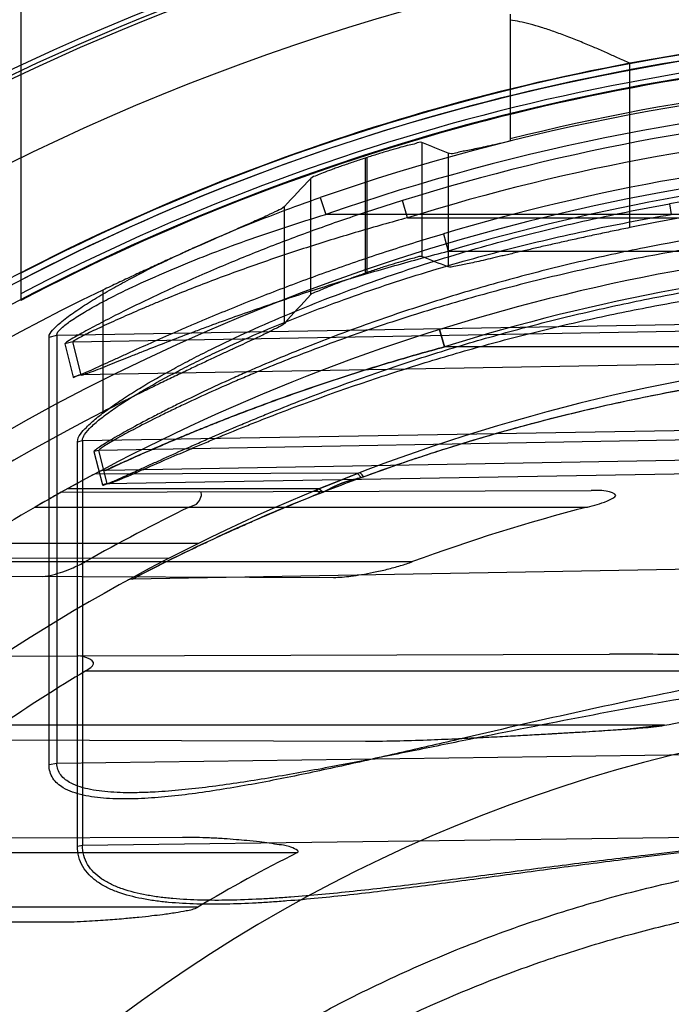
# Model space of a CAD drawing. Header units: millimetres. Extents: x 0 to 297, y 0 to 210.
# Tile 30 of 256: x 147.3655 to 147.4551, y 91.5267 to 91.6621. Entities that reach past the tile are written whole.
import ezdxf

# ---------------------------------------------------------------- set-up
doc = ezdxf.new("R2010")
doc.units = ezdxf.units.MM
doc.header["$LTSCALE"] = 16.335
doc.layers.get('0').update_dxf_attribs({"linetype": 'CONTINUOUS'})
for name, color, linetype in [('01_GLOBAL', 7, 'CONTINUOUS'), ('INTFCLR_144815', 7, 'CONTINUOUS'), ('INTFCLR_72935', 7, 'CONTINUOUS')]:
    doc.layers.add(name, color=color, linetype=linetype)

msp = doc.modelspace()

# ---------------------------------------------------------------- linework, layer by layer
at = {"color": 7, "linetype": 'Continuous'}
msp.add_circle((148.2308034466, 92.1164639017), 1.9, dxfattribs=at)
at = {"color": 9, "linetype": 'Continuous'}
msp.add_arc((148.2308034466, 92.1164639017), 1.8756493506, 182.9674534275, 267.0325465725, dxfattribs=at)
at = {"layer": '01_GLOBAL', "color": 7, "linetype": 'Continuous'}
msp.add_circle((148.2308034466, 92.1164639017), 1.925, dxfattribs=at)
at = {"layer": 'INTFCLR_144815', "color": 6, "linetype": 'Continuous'}
msp.add_line((147.4329595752, 91.6628190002), (147.4329595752, 91.6453700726), dxfattribs=at)
at = {"layer": 'INTFCLR_144815', "color": 9, "linetype": 'Continuous'}
for p, q in [((147.449387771, 91.6334940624), (147.449387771, 91.65608739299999)), ((147.4207953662, 91.64519352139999), (147.4207953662, 91.62951443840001)), ((147.413021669, 91.64305593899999), (147.413021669, 91.6272394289)), ((147.4133056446, 91.6273363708), (147.4133056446, 91.6431475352)), ((147.4244220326, 91.6437239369), (147.4244220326, 91.6280935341)), ((147.4055319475, 91.6242965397), (147.4055319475, 91.64026390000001)), ((147.401905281, 91.6203184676), (147.401905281, 91.63638314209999)), ((147.3769395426, 91.6249045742), (147.3769395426, 91.6081579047))]:
    msp.add_line(p, q, dxfattribs=at)
at = {"layer": 'INTFCLR_144815', "color": 6, "linetype": 'Continuous'}
for radius in [0.3190566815, 0.3040475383]:
    msp.add_circle((147.5056636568, 91.35632411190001), radius, dxfattribs=at)
for radius, start, end in [(0.4398395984, 313.9937911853, 154.5150993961), (0.4217045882, 71.6563998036, 156.0440844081), (0.4149257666, 70.9981667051, 162.0018332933), (0.4107861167, 108.7136429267, 257.7559644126), (0.3305190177, 45.0000000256, 314.9999999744), (0.329927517, 44.99999995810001, 315.0000000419), (0.3294494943, 44.99999997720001, 315.0000000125), (0.305, 100.6326298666, 122.5166912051), (0.2983582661, 75.8961331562, 104.1038668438), (0.3013265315, 107.8487159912, 107.9054519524), (0.2828253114, 78.52282503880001, 101.4771749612), (0.2863173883, 108.8185484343, 108.8785955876), (0.2978344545, 115.6072723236, 154.3927276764), (0.2828253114, 117.0737153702, 152.9262846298)]:
    msp.add_arc((147.5056636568, 91.35632411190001), radius, start, end, dxfattribs=at)
at = {"layer": 'INTFCLR_144815', "color": 9, "linetype": 'Continuous'}
for radius, start, end in [(0.4367478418, 71.617857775, 156.0236179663), (0.4317480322, 71.6178577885, 156.0236179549), (0.4132177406, 70.768222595, 162.2317774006), (0.4082795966, 107.7076787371, 136.2923212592), (0.3393168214, 108.4596803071, 135.5403197), (0.305, 79.3673701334, 100.6326298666), (0.3069439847, 128.4841463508, 246.0405071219)]:
    msp.add_arc((147.5056636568, 91.35632411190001), radius, start, end, dxfattribs=at)
at = {"layer": 'INTFCLR_144815', "color": 6, "linetype": 'Continuous'}
for centre, major_axis, ratio, start_param, end_param in [((147.2126170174, 91.35632411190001), (0.4397933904, 0), 0.7456587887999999, 1.0683155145, 1.0777008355), ((147.9464399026, 91.35632411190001), (0.6615004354, 0), 0.7456587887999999, 2.5281979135, 2.5377874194), ((147.2306042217, 91.35632411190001), (0.4127988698, 0), 0.7456587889, 1.0820479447, 1.0919724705), ((147.9284526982, 91.35632411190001), (0.6345059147, 0), 0.7456587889, 2.5394757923, 2.5496427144)]:
    msp.add_ellipse(centre, major_axis=major_axis, ratio=ratio, start_param=start_param, end_param=end_param, dxfattribs=at)
for points, knots in [([(147.449387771, 91.65608739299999), (147.448831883, 91.65634075), (147.447776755, 91.6568193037), (147.4461690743, 91.6575364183), (147.4444959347, 91.6582666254), (147.4426877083, 91.65902669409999), (147.4408219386, 91.6597714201), (147.4390049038, 91.66044522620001), (147.4373028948, 91.66101338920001), (147.4357354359, 91.66146926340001), (147.4343085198, 91.6618099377), (147.4333950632, 91.66197014), (147.4329595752, 91.6620290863)], [0, 0, 0, 0, 0.1045982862, 0.1983703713, 0.3014069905, 0.4171606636, 0.5341986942, 0.6453462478, 0.7489281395, 0.8413582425, 0.9247560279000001, 1, 1, 1, 1]), ([(147.4207953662, 91.64519352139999), (147.4205347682, 91.64529794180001), (147.4199290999, 91.64500013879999), (147.4189879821, 91.6448453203), (147.4178368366, 91.64450741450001), (147.416734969, 91.644202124), (147.4157514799, 91.6439093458), (147.4149563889, 91.64366816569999), (147.414136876, 91.6434131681), (147.4135842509, 91.6432372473), (147.4133056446, 91.6431475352)], [0, 0, 0, 0, 0.108377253, 0.2256681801, 0.3802479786, 0.5662019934, 0.6686924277, 0.7761129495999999, 0.8870080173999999, 1, 1, 1, 1]), ([(147.4329595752, 91.6453700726), (147.4324680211, 91.64526186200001), (147.4315248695, 91.6450539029), (147.430173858, 91.64475770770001), (147.4289516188, 91.6444910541), (147.4278673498, 91.6442647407), (147.4269218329, 91.6440579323), (147.4258083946, 91.6438944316), (147.4249357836, 91.64351342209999), (147.4244220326, 91.6437239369)], [0, 0, 0, 0, 0.1735257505, 0.3329540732, 0.4769053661, 0.604600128, 0.7154810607, 0.8085865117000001, 1, 1, 1, 1]), ([(147.413021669, 91.64305593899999), (147.4127449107, 91.6429665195), (147.4121944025, 91.6427866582), (147.4113775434, 91.642513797), (147.4105807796, 91.6422418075), (147.4098148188, 91.6419742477), (147.4090898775, 91.64171614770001), (147.4082324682, 91.64140003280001), (147.4073098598, 91.64106833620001), (147.4063825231, 91.6406426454), (147.405738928, 91.6404831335), (147.4055319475, 91.64026390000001)], [0, 0, 0, 0, 0.1090706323, 0.2171844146, 0.3229709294, 0.4247869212, 0.5214739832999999, 0.6114566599, 0.7678555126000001, 0.8869324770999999, 1, 1, 1, 1]), ([(147.401905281, 91.63638314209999), (147.4016515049, 91.6361087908), (147.4007980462, 91.6357725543), (147.3997399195, 91.6352264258), (147.3986323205, 91.6347334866), (147.3976048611, 91.6342726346), (147.3964427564, 91.6337602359), (147.3951552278, 91.633194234), (147.3937438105, 91.6325749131), (147.3922194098, 91.6319044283), (147.3905846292, 91.6311821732), (147.3888506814, 91.6304108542), (147.3870241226, 91.6295913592), (147.3851155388, 91.6287264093), (147.3831394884, 91.62782077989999), (147.3811063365, 91.6268776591), (147.3790335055, 91.6259037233), (147.3776400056, 91.62524028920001), (147.3769395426, 91.6249045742)], [0, 0, 0, 0, 0.040791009, 0.0959242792, 0.1317302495, 0.1727309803, 0.2189344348, 0.2703194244, 0.326250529, 0.3871611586, 0.4520867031, 0.5213197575, 0.5942959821, 0.6705951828, 0.7500289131, 0.8315469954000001, 0.9152192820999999, 1, 1, 1, 1]), ([(147.449387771, 91.6334940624), (147.4490305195, 91.63342152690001), (147.4483164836, 91.6332756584), (147.4472470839, 91.6330545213), (147.4461811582, 91.6328314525), (147.4451207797, 91.6326069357), (147.444068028, 91.63238148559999), (147.4430249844, 91.6321556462), (147.4419937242, 91.6319299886), (147.4409763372, 91.63170511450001), (147.4399749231, 91.6314816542), (147.4389915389, 91.6312602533), (147.4380281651, 91.6310415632), (147.4370866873, 91.6308262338), (147.4361689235, 91.6306149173), (147.4352766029, 91.6304082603), (147.4344113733, 91.63020690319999), (147.4335748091, 91.63001147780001), (147.4327683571, 91.62982259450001), (147.4319933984, 91.6296408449), (147.4312511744, 91.6294668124), (147.4303303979, 91.629251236), (147.4292695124, 91.62900458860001), (147.4281072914, 91.62873702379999), (147.4270997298, 91.6285169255), (147.4261501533, 91.62830332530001), (147.4252956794, 91.62818938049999), (147.4246688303, 91.62799567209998), (147.4244220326, 91.6280935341)], [0, 0, 0, 0, 0.0427967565, 0.08555836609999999, 0.1282025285, 0.1706461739, 0.2128055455, 0.2545967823, 0.2959358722, 0.3367390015, 0.3769197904, 0.4163923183, 0.4550771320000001, 0.4928963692, 0.5297749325, 0.5656409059, 0.6004266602, 0.6340664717, 0.666496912, 0.6976655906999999, 0.7275142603, 0.7559974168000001, 0.80868321, 0.8554082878, 0.8959204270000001, 0.9300212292, 0.9688314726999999, 1, 1, 1, 1]), ([(147.4207953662, 91.62951443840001), (147.4205339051, 91.6296156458), (147.4199325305, 91.6293070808), (147.4189933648, 91.62913801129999), (147.417844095, 91.62878043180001), (147.4167425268, 91.62845606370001), (147.4157581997, 91.62814541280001), (147.4149614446, 91.6278892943), (147.414139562, 91.6276184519), (147.4135852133, 91.6274316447), (147.4133056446, 91.6273363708)], [0, 0, 0, 0, 0.1077340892, 0.224575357, 0.3788562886, 0.5648538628, 0.6674947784, 0.7752125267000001, 0.8865052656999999, 1, 1, 1, 1]), ([(147.4055319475, 91.6242965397), (147.4057283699, 91.6245096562), (147.4063370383, 91.6246764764), (147.4072142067, 91.6250985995), (147.4083076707, 91.62551829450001), (147.4095248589, 91.6259912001), (147.4106141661, 91.6263910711), (147.4115297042, 91.6267200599), (147.4122710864, 91.6269808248), (147.4127787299, 91.6271563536), (147.413021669, 91.6272394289)], [0, 0, 0, 0, 0.1079592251, 0.2200941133, 0.3678942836, 0.5419518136, 0.7072646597, 0.7999207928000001, 0.9043619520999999, 1, 1, 1, 1]), ([(147.401905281, 91.6203184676), (147.4016539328, 91.6200397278), (147.4008062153, 91.61968475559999), (147.399754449, 91.61911673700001), (147.3986535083, 91.6186000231), (147.3976317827, 91.61811676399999), (147.39647489, 91.6175780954), (147.3951927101, 91.61698236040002), (147.3937857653, 91.61632928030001), (147.3922648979, 91.6156210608), (147.3906319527, 91.6148566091), (147.3888975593, 91.6140384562), (147.387069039, 91.61316777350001), (147.3851556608, 91.61224672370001), (147.3831731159, 91.6112807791), (147.3811305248, 91.61027260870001), (147.3790462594, 91.6092296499), (147.3776444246, 91.60851820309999), (147.3769395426, 91.6081579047)], [0, 0, 0, 0, 0.0405358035, 0.09524644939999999, 0.1307843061, 0.1715170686, 0.2174116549, 0.2685778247, 0.324220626, 0.3849318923, 0.4497694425, 0.5189481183, 0.5920424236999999, 0.6684956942, 0.7482893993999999, 0.8302200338, 0.9145036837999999, 1, 1, 1, 1])]:
    msp.add_open_spline(points, degree=3, knots=knots, dxfattribs=at)
at = {"layer": 'INTFCLR_72935', "color": 6, "linetype": 'Continuous'}
for p, q in [((147.3656636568, 91.7663241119), (147.3656636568, 91.62348131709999)), ((147.4062541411, 91.597408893), (147.4066557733, 91.5975741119)), ((147.3629391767, 91.5745759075), (147.3735661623, 91.5746130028))]:
    msp.add_line(p, q, dxfattribs=at)
at = {"layer": 'INTFCLR_72935', "color": 9, "linetype": 'Continuous'}
for p, q in [((147.4068367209, 91.6376359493), (147.4076099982, 91.63531060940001)), ((147.4188477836, 91.63484665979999), (147.4181485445, 91.6372315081)), ((147.4548601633, 91.6367741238), (147.4550991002, 91.63531060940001)), ((147.5106636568, 91.63531060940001), (147.4076099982, 91.63531060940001)), ((147.4188479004, 91.63484665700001), (147.4906636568, 91.63484665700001)), ((147.4237775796, 91.63265717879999), (147.4244437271, 91.6302619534)), ((147.4244437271, 91.6302619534), (147.4906636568, 91.6302619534)), ((147.3706270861, 91.61871822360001), (147.4906636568, 91.6207518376)), ((147.3695455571, 91.61845895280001), (147.3706270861, 91.61871822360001)), ((147.3706270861, 91.61871822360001), (147.3706270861, 91.5598441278)), ((147.3728328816, 91.6178023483), (147.4882072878, 91.61981474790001)), ((147.4232115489, 91.6194857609), (147.4239153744, 91.6171001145)), ((147.4239153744, 91.6171001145), (147.42321155, 91.61948576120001)), ((147.3695455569, 91.55964303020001), (147.3695455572, 91.61845895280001)), ((147.3728328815, 91.6178023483), (147.3717367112, 91.61752755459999)), ((147.3717367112, 91.61752755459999), (147.3728788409, 91.6129586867)), ((147.3739832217, 91.61323770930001), (147.3728328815, 91.6178023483)), ((147.4906636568, 91.6171001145), (147.4239153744, 91.6171001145)), ((147.4882072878, 91.6152300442), (147.3739832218, 91.61323770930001)), ((147.3739832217, 91.61323770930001), (147.3728788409, 91.6129586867)), ((147.3739832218, 91.61323770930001), (147.3740189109, 91.6132259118)), ((147.3741283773, 91.6042165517), (147.5056636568, 91.6064449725)), ((147.3734646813, 91.5484698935), (147.3734646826, 91.6040536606)), ((147.3734646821, 91.6040536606), (147.3741283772, 91.6042165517)), ((147.3741283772, 91.6042165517), (147.3741283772, 91.54859623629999)), ((147.5056636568, 91.6051278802), (147.3763848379, 91.6028729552)), ((147.3763848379, 91.6028729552), (147.3757117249, 91.60270006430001)), ((147.3757117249, 91.60270006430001), (147.3768851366, 91.5981331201)), ((147.3775635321, 91.59830881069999), (147.3763848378, 91.6028729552)), ((147.4882072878, 91.60205723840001), (147.3773434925, 91.6001221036)), ((147.4121268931, 91.5997476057), (147.3758211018, 91.5996208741)), ((147.3775635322, 91.59830881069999), (147.5056636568, 91.6005431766)), ((147.3712126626, 91.5971047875), (147.4441011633, 91.5973592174)), ((147.4066557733, 91.5975741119), (147.3720566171, 91.5975741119)), ((147.3775635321, 91.59830881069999), (147.3768851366, 91.5981331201)), ((147.3775635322, 91.59830881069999), (147.3776235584, 91.59828654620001)), ((147.4067997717, 91.5969810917), (147.4062541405, 91.5974088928)), ((147.4071972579, 91.5971434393), (147.4066557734, 91.597574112)), ((147.3676388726, 91.5950741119), (147.4435626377, 91.5950741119)), ((147.3900562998, 91.59007411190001), (147.3593306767, 91.59007411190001)), ((147.3554110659, 91.58757411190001), (147.4195151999, 91.58757411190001)), ((147.3859385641, 91.58799203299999), (147.3562170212, 91.58809578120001)), ((147.5056636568, 91.5873596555), (147.3810120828, 91.5851838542)), ((147.3524290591, 91.58560900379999), (147.4086775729, 91.5854126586)), ((147.3735661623, 91.5746130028), (147.4465842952, 91.5748678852)), ((147.374625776, 91.57257411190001), (147.5106636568, 91.57257411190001)), ((147.4541472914, 91.5650741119), (147.3628953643, 91.5650741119)), ((147.3561805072, 91.5630959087), (147.413039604, 91.56289743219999)), ((147.4906636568, 91.5614214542), (147.3706270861, 91.5598441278)), ((147.3706270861, 91.5598441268), (147.3695455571, 91.5596430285)), ((147.387884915, 91.5496629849), (147.3389727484, 91.5494922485)), ((147.3741283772, 91.54859623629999), (147.5056636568, 91.5503246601)), ((147.373464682, 91.54846989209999), (147.3741283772, 91.54859623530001)), ((147.3400432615, 91.5475741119), (147.4037036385, 91.5475741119)), ((147.3900102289, 91.54007411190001), (147.3317101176, 91.54007411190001)), ((147.326718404, 91.53819875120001), (147.370648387, 91.53804540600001))]:
    msp.add_line(p, q, dxfattribs=at)
at = {"layer": 'INTFCLR_72935', "color": 7, "linetype": 'Continuous'}
for p, q in [((147.4121364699, 91.59975147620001), (147.4066557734, 91.597574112)), ((147.4080508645, 91.5981419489), (147.4119353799, 91.5996739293)), ((147.411935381, 91.59967392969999), (147.4124483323, 91.59913321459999)), ((147.3731674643, 91.5981859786), (147.3720566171, 91.5975741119)), ((147.4066557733, 91.5975741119), (147.4080508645, 91.5981419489)), ((147.3687022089, 91.59568569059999), (147.3676388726, 91.5950741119)), ((147.4541472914, 91.5650741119), (147.4490153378, 91.5645675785))]:
    msp.add_line(p, q, dxfattribs=at)
at = {"layer": 'INTFCLR_72935', "color": 6, "linetype": 'Continuous'}
for centre, radius, start, end in [((147.5056636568, 91.35632411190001), 0.3049314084, 89.9999999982, 117.3303143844), ((147.5056636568, 91.35632411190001), 0.3017258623, 90, 270.0000000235), ((147.5056636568, 91.35632411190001), 0.3024314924, 89.99999999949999, 117.5754435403), ((147.5054695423, 91.356321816), 0.2941689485, 93.3847160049, 107.2678979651), ((147.5056636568, 91.35632411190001), 0.2867456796, 90, 270.0000000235), ((147.5056636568, 91.35632411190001), 0.2757760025, 120.0328200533, 123.7554123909), ((147.5050481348, 91.3563866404), 0.2654805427, 115.9629823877, 119.4451823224), ((147.5047789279, 91.3564928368), 0.2463096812, 104.3907691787, 110.2529123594), ((147.5045870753, 91.35638400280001), 0.2522461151, 121.0119110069, 124.1748372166), ((147.4974162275, 91.3602249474), 0.209479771, 116.5743491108, 120.8456671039)]:
    msp.add_arc(centre, radius, start, end, dxfattribs=at)
at = {"layer": 'INTFCLR_72935', "color": 9, "linetype": 'Continuous'}
for centre, radius, start, end in [((147.5056636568, 91.35632411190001), 0.3041104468, 92.3557200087, 117.4102795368), ((147.5056636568, 91.35632411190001), 0.301617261, 92.3557200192, 117.6561578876), ((147.5047498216, 91.3564095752), 0.2977838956, 92.24988654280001, 109.1963144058), ((147.504713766, 91.35640880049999), 0.295322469, 92.72265279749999, 109.1963140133), ((147.5054222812, 91.35634174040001), 0.2916508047, 93.38391173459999, 107.2680685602), ((147.5058542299, 91.35632398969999), 0.2882648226, 93.5313428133, 106.5425042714), ((147.5058109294, 91.3563221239), 0.2857685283, 93.53171623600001, 106.5427789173), ((147.5049984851, 91.35640153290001), 0.284820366, 89.8661908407, 100.138887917), ((147.5056636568, 91.35632411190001), 0.2757760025, 89.99999997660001, 119.1788213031), ((147.5056203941, 91.35632212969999), 0.2732780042, 93.65332684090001, 107.3964293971), ((147.5056636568, 91.35632411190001), 0.2607760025, 89.99999997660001, 123.1824438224), ((147.3773871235, 91.5976224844), 0.0025, 91.00000000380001, 117.9955409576), ((147.4006281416, 91.61265926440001), 0.0168491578, 291.4868179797, 292.9469111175), ((147.5034766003, 91.3515600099), 0.2637759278, 111.5005847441, 117.6633163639), ((147.3810382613, 91.5836840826), 0.0015, 91.00000000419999, 118.7289681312), ((147.5056636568, 91.35632411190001), 0.2107755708, 90.00000000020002, 157.5066823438)]:
    msp.add_arc(centre, radius, start, end, dxfattribs=at)
at = {"layer": 'INTFCLR_72935', "color": 7, "linetype": 'Continuous'}
for centre, radius, start, end in [((147.5029567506, 91.36133015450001), 0.2700850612, 118.0813341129, 118.7213078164), ((147.501610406, 91.3638200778), 0.2672544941, 118.0779499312, 118.7243797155), ((147.5056636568, 91.35632411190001), 0.2757760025, 119.1788213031, 120.0328200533), ((147.4337651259, 91.48410980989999), 0.1291536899, 118.9683096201, 119.7575206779), ((147.4076082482, 92.1621337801), 0.5989993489, 273.4705392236, 273.9638541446), ((147.3639657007, 92.87565620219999), 1.3138551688, 273.2618077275, 273.48664022)]:
    msp.add_arc(centre, radius, start, end, dxfattribs=at)
at = {"layer": 'INTFCLR_72935', "color": 9, "linetype": 'Continuous'}
for points, knots in [([(147.3695455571, 91.61845895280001), (147.3695455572, 91.61880727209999), (147.3701910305, 91.61962477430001), (147.3714064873, 91.62071640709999), (147.3731897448, 91.62201706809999), (147.3752732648, 91.6233679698), (147.3775648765, 91.6247324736), (147.3808276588, 91.6265479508), (147.3842231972, 91.62828043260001), (147.3877094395, 91.62994052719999), (147.3912670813, 91.63155993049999), (147.3957757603, 91.63348410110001), (147.4012666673, 91.63564332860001), (147.404972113, 91.6369867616), (147.4068367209, 91.6376359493)], [0, 0, 0, 0, 0.0246790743, 0.06645426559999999, 0.1196590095, 0.1792592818, 0.2428803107, 0.3084304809, 0.4438405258, 0.5128448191, 0.5820092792, 0.7207776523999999, 0.8601109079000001, 1, 1, 1, 1]), ([(147.4181485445, 91.6372315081), (147.415858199, 91.6365195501), (147.4113058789, 91.6350403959), (147.4045539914, 91.63265001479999), (147.3979012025, 91.6300959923), (147.3924407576, 91.6278298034), (147.3881478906, 91.6259421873), (147.3855148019, 91.6247394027), (147.3834511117, 91.62376898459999), (147.3814668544, 91.6228177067), (147.3791080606, 91.62165351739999), (147.3768537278, 91.620495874), (147.3751959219, 91.6196112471), (147.3740948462, 91.6190120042), (147.3730884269, 91.6184294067), (147.3722777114, 91.6179830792), (147.3719028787, 91.6176763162), (147.3717260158, 91.6175705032), (147.3717367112, 91.61752755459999)], [0, 0, 0, 0, 0.1423711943, 0.2840933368, 0.4251187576, 0.5653309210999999, 0.6349812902, 0.7034809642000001, 0.7371577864, 0.7703487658, 0.8340975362, 0.8933172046, 0.9206948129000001, 0.9457713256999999, 0.9673800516, 0.9908468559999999, 0.9973727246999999, 1, 1, 1, 1]), ([(147.3734646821, 91.6040536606), (147.3734646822, 91.6048281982), (147.3746021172, 91.6059817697), (147.3761114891, 91.60737351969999), (147.3778606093, 91.60869300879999), (147.3798335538, 91.6100483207), (147.3827802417, 91.61190917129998), (147.3859188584, 91.6137037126), (147.3892093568, 91.615450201), (147.3926743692, 91.61720300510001), (147.397139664, 91.61931257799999), (147.4026282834, 91.6216974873), (147.4100912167, 91.6246872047), (147.4195846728, 91.62805201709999), (147.4311714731, 91.6315260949), (147.4429353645, 91.6344599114), (147.4508701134, 91.63606058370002), (147.4548601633, 91.6367741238)], [0, 0, 0, 0, 0.0261215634, 0.0471155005, 0.0717675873, 0.09915979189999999, 0.1280750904, 0.1891877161, 0.2210736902, 0.2536998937, 0.3201411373, 0.3875928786, 0.4554953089, 0.5912459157, 0.7271141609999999, 0.8632993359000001, 1, 1, 1, 1]), ([(147.3706270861, 91.61871822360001), (147.3706274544, 91.6190298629), (147.3712943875, 91.6197464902), (147.3724788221, 91.6206806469), (147.3742496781, 91.6218077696), (147.3763119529, 91.6229770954), (147.3785839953, 91.62415984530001), (147.3818223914, 91.6257348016), (147.3851882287, 91.62723569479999), (147.3886433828, 91.628667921), (147.3921726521, 91.6300721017), (147.3966467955, 91.6317338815), (147.4020916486, 91.6335964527), (147.4057626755, 91.634751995), (147.4076099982, 91.63531060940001)], [0, 0, 0, 0, 0.0228670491, 0.0633210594, 0.1156297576, 0.1746498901, 0.23793195, 0.3033404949, 0.4389361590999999, 0.5082286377, 0.5777863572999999, 0.7176345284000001, 0.8583878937, 1, 1, 1, 1]), ([(147.3741283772, 91.6042165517), (147.3741273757, 91.60451638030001), (147.374504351, 91.6052326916), (147.375420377, 91.60622265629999), (147.3767845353, 91.60738179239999), (147.3784972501, 91.6086270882), (147.3804672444, 91.6099192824), (147.383397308, 91.61168780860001), (147.3865202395, 91.6133946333), (147.3897915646, 91.615055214), (147.3932399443, 91.6167213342), (147.3976820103, 91.61872916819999), (147.4031424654, 91.62099406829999), (147.4105682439, 91.62383812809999), (147.4200149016, 91.627034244), (147.4315398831, 91.63033290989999), (147.443241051, 91.6331199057), (147.4511326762, 91.634626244), (147.4550991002, 91.63531060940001)], [0, 0, 0, 0, 0.0102308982, 0.0258195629, 0.0465372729, 0.0709489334, 0.09813150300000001, 0.1268757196, 0.1877218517, 0.2195079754, 0.2520561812, 0.3183951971, 0.3858144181, 0.4537427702, 0.5897004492, 0.725948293, 0.8626566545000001, 1, 1, 1, 1]), ([(147.5056636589, 91.6360160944), (147.4997797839, 91.6360200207), (147.4877356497, 91.63564775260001), (147.4696149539, 91.63390988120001), (147.4544147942, 91.6314229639), (147.4423666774, 91.6288217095), (147.434875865, 91.6269358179), (147.4289138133, 91.6252701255), (147.4229957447, 91.6235055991), (147.4157062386, 91.6211238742), (147.4071432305, 91.6179902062), (147.4008594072, 91.61543467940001), (147.396755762, 91.613655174), (147.3941030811, 91.6124757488), (147.3908931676, 91.6109954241), (147.3877759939, 91.6094863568), (147.3853870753, 91.6082858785), (147.3831912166, 91.6071541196), (147.3811372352, 91.6060564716), (147.3792648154, 91.60500786), (147.3780801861, 91.604325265), (147.3771244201, 91.6037395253), (147.3763533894, 91.6032687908), (147.3759856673, 91.6029567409), (147.3756934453, 91.60277150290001), (147.375711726, 91.60270006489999)], [0, 0, 0, 0, 0.1300529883, 0.2661331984, 0.4020883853, 0.4702131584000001, 0.5385311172, 0.5727886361, 0.6070347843, 0.675024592, 0.7422551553, 0.8085421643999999, 0.8249273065, 0.8411194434, 0.8727085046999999, 0.9030533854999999, 0.9176641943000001, 0.9318013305, 0.9576606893, 0.9691088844, 0.9792876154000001, 0.9877522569, 0.9942421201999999, 0.9983701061, 1, 1, 1, 1]), ([(147.4188477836, 91.63484665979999), (147.4165792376, 91.6342341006), (147.41206943, 91.63296478), (147.4053752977, 91.630904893), (147.3987798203, 91.62869949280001), (147.3933625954, 91.62674087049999), (147.389104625, 91.6251041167), (147.3864926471, 91.6240633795), (147.3844462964, 91.62322109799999), (147.3824795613, 91.62239703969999), (147.3801427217, 91.6213856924), (147.3779051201, 91.6203847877), (147.3762639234, 91.6196112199), (147.3751693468, 91.6190939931), (147.3742686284, 91.61863206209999), (147.3734874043, 91.6182621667), (147.373159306, 91.6179996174), (147.3728065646, 91.61786553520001), (147.3728328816, 91.6178023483)], [0, 0, 0, 0, 0.1433745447, 0.2858317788, 0.4273066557, 0.5676656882, 0.6372666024, 0.7056378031, 0.7392162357, 0.7722895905, 0.8357419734, 0.8946088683, 0.9217446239, 0.9466267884, 0.9680081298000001, 0.9848759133, 0.9958235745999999, 1, 1, 1, 1]), ([(147.5056636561, 91.63453298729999), (147.4998028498, 91.6345372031), (147.4878176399, 91.6341850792), (147.4697888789, 91.632537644), (147.4546689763, 91.6301788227), (147.4426826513, 91.6277093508), (147.4352309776, 91.6259185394), (147.4292998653, 91.6243362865), (147.4234148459, 91.6226605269), (147.4161662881, 91.620398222), (147.407649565, 91.61742005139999), (147.4013972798, 91.61498960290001), (147.3973140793, 91.6132966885), (147.3946760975, 91.6121751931), (147.3914840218, 91.6107674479), (147.3883832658, 91.6093317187), (147.386006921, 91.6081894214), (147.3838234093, 91.6071128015), (147.3817806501, 91.60606838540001), (147.3799182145, 91.605070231), (147.3787398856, 91.6044205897), (147.3777903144, 91.60386311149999), (147.3770219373, 91.6034150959), (147.3766600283, 91.6031182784), (147.3763662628, 91.6029419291), (147.3763848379, 91.6028729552)], [0, 0, 0, 0, 0.1306793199, 0.2671604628, 0.4034123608, 0.4716301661, 0.5399963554, 0.5742590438, 0.6084966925, 0.6764262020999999, 0.7435349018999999, 0.8096345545, 0.8259621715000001, 0.8420928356, 0.87354809, 0.9037458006, 0.9182785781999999, 0.9323352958, 0.9580329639, 0.9694019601, 0.9795046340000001, 0.9878997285, 0.9943285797, 0.9984072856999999, 1, 1, 1, 1]), ([(147.3728788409, 91.6129586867), (147.3729056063, 91.6128520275), (147.3735106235, 91.6132153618), (147.3741338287, 91.6133484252), (147.3754398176, 91.6139896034), (147.3767888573, 91.61458183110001), (147.3782468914, 91.61525344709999), (147.3796919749, 91.6159114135), (147.3817453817, 91.61684415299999), (147.3844190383, 91.6180430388), (147.3871610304, 91.6192453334), (147.3894183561, 91.62021543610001), (147.3917238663, 91.6211922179), (147.3958135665, 91.6228862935), (147.4017431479, 91.62522559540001), (147.4089803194, 91.6278823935), (147.4163318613, 91.6303759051), (147.4212882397, 91.63191779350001), (147.4237775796, 91.63265717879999)], [0, 0, 0, 0, 0.0060385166, 0.0229617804, 0.0481569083, 0.0789239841, 0.1063052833, 0.1356734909, 0.1662901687, 0.2300885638, 0.2966060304, 0.3306858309, 0.3650068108, 0.4341000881, 0.5737622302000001, 0.7150039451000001, 0.8574018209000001, 1, 1, 1, 1]), ([(147.3740188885, 91.6132258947), (147.3741702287, 91.6132283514), (147.3746066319, 91.61340558), (147.3759099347, 91.613848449), (147.3775082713, 91.61451386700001), (147.3793049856, 91.6152264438), (147.3807396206, 91.6158020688), (147.3827761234, 91.61660688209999), (147.3854264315, 91.6176510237), (147.3881453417, 91.61868925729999), (147.3903821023, 91.6195310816), (147.3926680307, 91.620377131), (147.3967254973, 91.6218428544), (147.4026064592, 91.6238656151), (147.4097812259, 91.6261567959), (147.4170683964, 91.6283059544), (147.4219788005, 91.62962474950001), (147.4244437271, 91.6302619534)], [0, 0, 0, 0, 0.0085245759, 0.0258032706, 0.0782356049, 0.1055095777, 0.1347577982, 0.1652736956, 0.2288442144, 0.2951836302, 0.3291852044, 0.363444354, 0.4324609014, 0.572150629, 0.7136743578, 0.8566121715, 1, 1, 1, 1]), ([(147.3768851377, 91.5981331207), (147.3769176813, 91.59800830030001), (147.3776395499, 91.59839023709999), (147.37839531, 91.5985800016), (147.3800207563, 91.5993579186), (147.381637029, 91.6000731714), (147.3833138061, 91.600843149), (147.3854604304, 91.6018199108), (147.3877265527, 91.6028427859), (147.3900901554, 91.60389037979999), (147.3925971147, 91.6049867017), (147.3951640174, 91.6060834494), (147.3977835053, 91.6071739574), (147.4018383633, 91.6088307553), (147.4080466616, 91.6112442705), (147.4165072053, 91.6142498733), (147.4237162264, 91.61656335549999), (147.4295744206, 91.6182903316), (147.4354899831, 91.6199312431), (147.4414514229, 91.6214299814), (147.4474540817, 91.6227828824), (147.4534797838, 91.6240367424), (147.4610326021, 91.62541407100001), (147.4731298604, 91.62720722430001), (147.4880053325, 91.62866046), (147.4998824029, 91.6290449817), (147.5056636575, 91.6290488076)], [0, 0, 0, 0, 0.002897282, 0.0111370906, 0.0238228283, 0.0399340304, 0.05204840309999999, 0.06499811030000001, 0.09299328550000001, 0.1078509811, 0.1230741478, 0.1544482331, 0.1705467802, 0.1868040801, 0.2528324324, 0.3201336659, 0.3884402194, 0.4228553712, 0.4573063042, 0.5263205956, 0.5608914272, 0.5955074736, 0.6645562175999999, 0.7332953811, 0.8701485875, 1, 1, 1, 1]), ([(147.3776237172, 91.598286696), (147.3778104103, 91.5982899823), (147.3783447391, 91.5985095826), (147.3799575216, 91.59911241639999), (147.3823893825, 91.6002089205), (147.3856058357, 91.60160161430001), (147.3883474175, 91.6027874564), (147.3906982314, 91.60378322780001), (147.393191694, 91.60482578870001), (147.3957445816, 91.6058685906), (147.3983496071, 91.6069052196), (147.4023834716, 91.6084807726), (147.4085597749, 91.61077548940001), (147.4169739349, 91.6136316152), (147.424142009, 91.61582884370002), (147.4299669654, 91.6174689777), (147.4358511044, 91.61902777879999), (147.4417797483, 91.620450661), (147.4477484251, 91.62173475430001), (147.4537417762, 91.6229251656), (147.4612538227, 91.624232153), (147.4732862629, 91.6259336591), (147.4880882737, 91.62731238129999), (147.4999057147, 91.6276769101), (147.5056636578, 91.6276804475)], [0, 0, 0, 0, 0.0042307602, 0.0127200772, 0.039388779, 0.064357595, 0.0922418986, 0.1070416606, 0.1222076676, 0.153477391, 0.1695236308, 0.1857336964, 0.2516010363, 0.3187920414, 0.387039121, 0.4214461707, 0.4559015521, 0.5249569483, 0.5595654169, 0.5942298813, 0.6634025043, 0.7322979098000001, 0.8695361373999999, 1, 1, 1, 1]), ([(147.4239153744, 91.6171001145), (147.4216170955, 91.61647335), (147.4170478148, 91.61517955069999), (147.4102690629, 91.6130737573), (147.4035925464, 91.61082317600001), (147.3981098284, 91.60883003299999), (147.3938017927, 91.6071702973), (147.3911600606, 91.6061204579), (147.3890911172, 91.60527435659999), (147.3871065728, 91.6044495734), (147.3847442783, 91.6034469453), (147.3825015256, 91.6024600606), (147.3808161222, 91.60171504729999), (147.3795411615, 91.6011236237), (147.3781692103, 91.60055753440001), (147.3777731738, 91.6002850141), (147.3772813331, 91.60012101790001), (147.3773434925, 91.6001221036)], [0, 0, 0, 0, 0.143999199, 0.2870321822, 0.4290317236, 0.5698547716, 0.6396317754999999, 0.708094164, 0.7416889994, 0.7747394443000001, 0.8380349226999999, 0.8965827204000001, 0.9235689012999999, 0.9481140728, 0.9856404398, 0.9962420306, 1, 1, 1, 1]), ([(147.4239153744, 91.6171001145), (147.4216170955, 91.61647335), (147.4170478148, 91.61517955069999), (147.4102690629, 91.6130737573), (147.4035925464, 91.61082317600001), (147.3981098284, 91.60883003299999), (147.3938017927, 91.6071702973), (147.3911600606, 91.6061204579), (147.3890911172, 91.60527435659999), (147.3871065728, 91.6044495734), (147.3847442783, 91.6034469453), (147.3825015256, 91.6024600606), (147.3808161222, 91.60171504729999), (147.3795411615, 91.6011236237), (147.3781692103, 91.60055753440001), (147.3777731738, 91.6002850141), (147.3772813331, 91.60012101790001), (147.3773434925, 91.6001221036)], [0, 0, 0, 0, 0.143999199, 0.2870321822, 0.4290317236, 0.5698547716, 0.6396317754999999, 0.708094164, 0.7416889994, 0.7747394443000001, 0.8380349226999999, 0.8965827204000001, 0.9235689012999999, 0.9481140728, 0.9856404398, 0.9962420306, 1, 1, 1, 1]), ([(147.3773434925, 91.6001221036), (147.3781177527, 91.60048286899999), (147.3796621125, 91.60119304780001), (147.3816476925, 91.6020845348), (147.3833166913, 91.6028213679), (147.3851759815, 91.6036293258), (147.387611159, 91.60466431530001), (147.3901129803, 91.605696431), (147.3921804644, 91.60652489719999), (147.3943002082, 91.60736284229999), (147.3980699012, 91.6088145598), (147.4035425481, 91.610805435), (147.4090972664, 91.61268003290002), (147.413607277, 91.6141095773), (147.4181669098, 91.6154971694), (147.4216116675, 91.6164717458), (147.4239153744, 91.6171001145)], [0, 0, 0, 0, 0.0516329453, 0.1027490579, 0.1315642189, 0.1619138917, 0.2252910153, 0.2915054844, 0.3255022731, 0.3599249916, 0.4292866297, 0.5696783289, 0.7119073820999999, 0.7836250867, 0.8556591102, 1, 1, 1, 1]), ([(147.3810120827, 91.5851838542), (147.3817303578, 91.5855604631), (147.384185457, 91.58683324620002), (147.3871873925, 91.5883298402), (147.3900361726, 91.58969890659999), (147.3922959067, 91.5907658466), (147.3946416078, 91.5918423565), (147.3970598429, 91.5929196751), (147.3995760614, 91.59401753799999), (147.4041078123, 91.59593166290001), (147.4107569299, 91.5985541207), (147.4175687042, 91.6009882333), (147.423145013, 91.60282701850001), (147.4288136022, 91.60459233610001), (147.4359813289, 91.6066293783), (147.4446742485, 91.60878934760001), (147.4563362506, 91.61127768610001), (147.4710118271, 91.61365426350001), (147.4884532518, 91.61531348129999), (147.5000210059, 91.61567246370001), (147.5056636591, 91.6156721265)], [0, 0, 0, 0, 0.0187784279, 0.0640286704, 0.0776573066, 0.0919599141, 0.1218885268, 0.1374130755, 0.1532557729, 0.1854520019, 0.2513120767, 0.3187196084, 0.3529057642, 0.3872578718, 0.4561807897, 0.5254037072, 0.5946128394, 0.73223709, 0.8693510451, 1, 1, 1, 1]), ([(147.4124483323, 91.59913321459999), (147.4142841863, 91.5998168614), (147.4170631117, 91.600802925), (147.4208021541, 91.60205427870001), (147.4264889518, 91.60390653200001), (147.4332060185, 91.6058845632), (147.4409726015, 91.60787351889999), (147.4487900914, 91.6097140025), (147.4586183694, 91.61166203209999), (147.4704692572, 91.61347583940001), (147.4823579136, 91.6147602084), (147.4940938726, 91.6155111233), (147.5018690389, 91.6156687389), (147.5056636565, 91.6156721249)], [0, 0, 0, 0, 0.0617613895, 0.09294716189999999, 0.1243056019, 0.2503181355, 0.3136033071, 0.3770490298, 0.5034991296, 0.6293644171, 0.7549040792, 0.8803678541, 1, 1, 1, 1]), ([(147.4902728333, 91.5749383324), (147.487787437, 91.5747169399), (147.4839177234, 91.57431038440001), (147.4786752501, 91.5736434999), (147.4731575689, 91.5728603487), (147.4662915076, 91.5717461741), (147.4553783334, 91.5697293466), (147.4418553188, 91.5668621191), (147.4284270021, 91.5637507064), (147.4177363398, 91.561267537), (147.4110794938, 91.5597603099), (147.4057701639, 91.55861411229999), (147.4018172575, 91.5577992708), (147.3978947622, 91.5570414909), (147.3940124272, 91.5563576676), (147.3901843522, 91.555769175), (147.386427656, 91.55530333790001), (147.3833450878, 91.55504505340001), (147.3809280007, 91.5549476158), (147.3786141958, 91.55493774), (147.3763688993, 91.555071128), (147.3742469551, 91.55544002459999), (147.3728022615, 91.55584947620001), (147.3713301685, 91.5565121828), (147.3699246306, 91.55767356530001), (147.3695455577, 91.5590016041), (147.3695455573, 91.55964302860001)], [0, 0, 0, 0, 0.05999383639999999, 0.09353486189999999, 0.1270591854, 0.193982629, 0.2607591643, 0.3938753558, 0.5263010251, 0.5921736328, 0.6577577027, 0.6904022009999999, 0.7227671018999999, 0.7547951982, 0.7864526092, 0.8175428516, 0.8479061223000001, 0.8774523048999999, 0.891887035, 0.9060541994, 0.9330870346, 0.9458099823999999, 0.9577889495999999, 0.9690647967, 0.9845780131, 1, 1, 1, 1]), ([(147.4904130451, 91.57307593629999), (147.4879302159, 91.5728870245), (147.4840746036, 91.57254005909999), (147.4788557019, 91.57196967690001), (147.4733849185, 91.57130173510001), (147.4665770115, 91.5703498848), (147.4557571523, 91.5686231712), (147.4423457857, 91.5661600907), (147.4290219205, 91.5634743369), (147.4184179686, 91.56132447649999), (147.4118160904, 91.5600167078), (147.4065512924, 91.55902034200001), (147.4026308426, 91.5583108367), (147.3987405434, 91.5576498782), (147.3948900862, 91.5570521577), (147.3910935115, 91.5565362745), (147.3873678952, 91.5561260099), (147.3842351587, 91.55589046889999), (147.3823458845, 91.5558229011), (147.381673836, 91.5558112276)], [0, 0, 0, 0, 0.06778998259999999, 0.1053769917, 0.1429270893, 0.2178334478, 0.292508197, 0.4412092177, 0.5890186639, 0.6625428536, 0.7357739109, 0.7722438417, 0.8084191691, 0.8442397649, 0.8796715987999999, 0.9144981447, 0.9485422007, 0.9817008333, 1, 1, 1, 1]), ([(147.3816738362, 91.5558112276), (147.3811663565, 91.5558024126), (147.3795447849, 91.5557968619), (147.3773979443, 91.555902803), (147.375294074, 91.5562170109), (147.3738646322, 91.5565658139), (147.3724250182, 91.5571293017), (147.3710430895, 91.5580856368), (147.3706270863, 91.55928266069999), (147.3706270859, 91.5598441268)], [0, 0, 0, 0, 0.1193366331, 0.3813119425, 0.504195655, 0.619209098, 0.7261085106, 0.8679880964, 1, 1, 1, 1]), ([(147.5056636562, 91.5508685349), (147.4998010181, 91.55079310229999), (147.4877746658, 91.55038561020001), (147.4696198, 91.54902581), (147.4558194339, 91.54750796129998), (147.4466378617, 91.5463681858), (147.4405606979, 91.5455865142), (147.4330350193, 91.5445806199), (147.4240956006, 91.54337553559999), (147.4152826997, 91.54224181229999), (147.4080172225, 91.54142359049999), (147.4029797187, 91.5409752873), (147.4001364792, 91.54076831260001), (147.397341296, 91.5405999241), (147.3939146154, 91.5404672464), (147.3899004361, 91.5404684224), (147.3866473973, 91.5406447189), (147.3841363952, 91.54093094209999), (147.3817847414, 91.5413168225), (147.3795485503, 91.5418860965), (147.3775138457, 91.5427391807), (147.3761746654, 91.5435171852), (147.3750314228, 91.5444720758), (147.3741435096, 91.54562563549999), (147.3735807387, 91.5469850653), (147.3734646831, 91.54796890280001), (147.373464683, 91.5484698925)], [0, 0, 0, 0, 0.1289801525, 0.2646247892, 0.4004023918, 0.4343527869, 0.4681570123, 0.5351918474, 0.6013787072, 0.6665897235, 0.7306589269, 0.7622023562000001, 0.7778384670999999, 0.7933700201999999, 0.8238027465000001, 0.8532617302, 0.8816493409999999, 0.8954141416, 0.908833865, 0.9340747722, 0.9459268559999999, 0.9572740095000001, 0.9680210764, 0.9784972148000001, 0.9889789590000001, 1, 1, 1, 1]), ([(147.5056636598, 91.5509511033), (147.4998230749, 91.5508763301), (147.4878521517, 91.5504832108), (147.4697841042, 91.5491828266), (147.4560543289, 91.54773455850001), (147.4469198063, 91.5466471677), (147.4408744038, 91.54590149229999), (147.4333878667, 91.5449418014), (147.4244947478, 91.54379162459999), (147.4157274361, 91.54270882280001), (147.4085000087, 91.5419264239), (147.4034892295, 91.5414968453), (147.4006609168, 91.5412980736), (147.3978317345, 91.5411331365), (147.3957056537, 91.54105386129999), (147.3942811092, 91.54102898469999)], [0, 0, 0, 0, 0.1566143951, 0.3210466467, 0.4855983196, 0.5267373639, 0.5676974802, 0.6489192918, 0.7291134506, 0.8081312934, 0.8857786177, 0.92401377, 0.9429688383, 0.9617983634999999, 1, 1, 1, 1]), ([(147.3942811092, 91.54102898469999), (147.392997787, 91.5410065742), (147.3904300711, 91.5410076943), (147.3872429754, 91.5411701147), (147.38474498, 91.54144006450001), (147.3824074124, 91.5418046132), (147.3801851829, 91.5423426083), (147.3781597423, 91.5431517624), (147.376828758, 91.5438887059), (147.3756920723, 91.5447932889), (147.3748073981, 91.5458875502), (147.3742447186, 91.5471809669), (147.3741283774, 91.5481198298), (147.3741283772, 91.54859623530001)], [0, 0, 0, 0, 0.1636849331, 0.3273608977, 0.4066878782, 0.4839772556, 0.6290768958, 0.6969461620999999, 0.7616165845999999, 0.8224219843, 0.8811135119, 0.9392447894, 1, 1, 1, 1])]:
    msp.add_open_spline(points, degree=3, knots=knots, dxfattribs=at)
at = {"layer": 'INTFCLR_72935', "color": 7, "linetype": 'Continuous'}
for points, knots in [([(147.4127959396, 91.5992295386), (147.4127337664, 91.5993225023), (147.412594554, 91.59952118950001), (147.412269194, 91.59986542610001), (147.4121364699, 91.59975147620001)], [0, 0, 0, 0, 0.3899957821, 1, 1, 1, 1]), ([(147.4124483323, 91.59913321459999), (147.4117534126, 91.59894002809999), (147.4099025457, 91.59855893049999), (147.4082509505, 91.5976188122), (147.4071972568, 91.59714343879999)], [0, 0, 0, 0, 0.3842206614, 1, 1, 1, 1]), ([(147.4071972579, 91.5971434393), (147.407618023, 91.5973274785), (147.4084518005, 91.5977136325), (147.4102328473, 91.5986307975), (147.4117579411, 91.59893967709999), (147.4127959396, 91.5992295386)], [0, 0, 0, 0, 0.2299587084, 0.460365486, 1, 1, 1, 1]), ([(147.4086775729, 91.5854126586), (147.4094690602, 91.58541006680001), (147.4107546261, 91.5855303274), (147.4125819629, 91.5857999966), (147.4142428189, 91.5861124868), (147.4160324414, 91.5865181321), (147.4178184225, 91.58699835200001), (147.4189751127, 91.58737564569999), (147.4195151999, 91.58757411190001)], [0, 0, 0, 0, 0.2141163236, 0.3480242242, 0.499848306, 0.6711139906, 0.8443418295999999, 1, 1, 1, 1]), ([(147.4130396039, 91.56289743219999), (147.4146209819, 91.5629076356), (147.4176317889, 91.56293172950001), (147.4219035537, 91.56308203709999), (147.425721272, 91.5632434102), (147.4291259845, 91.5634083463), (147.4321865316, 91.56356751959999), (147.4349536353, 91.5637172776), (147.4374649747, 91.5638568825), (147.4397518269, 91.5639876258), (147.4418410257, 91.5641103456), (147.4437528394, 91.5642255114), (147.4455021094, 91.56433332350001), (147.4471046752, 91.5644364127), (147.448983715, 91.56456221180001), (147.451318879, 91.56474253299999), (147.4531711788, 91.56489227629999), (147.4541472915, 91.5650741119)], [0, 0, 0, 0, 0.1152152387, 0.2193426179, 0.3113950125, 0.3936091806, 0.4676852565, 0.5346755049, 0.5955041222, 0.6509337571, 0.7015583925, 0.7479769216, 0.7904736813, 0.8292435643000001, 0.8649789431, 0.9276609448, 1, 1, 1, 1]), ([(147.4037036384, 91.5475741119), (147.4041220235, 91.5477875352), (147.4022779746, 91.5485854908), (147.401282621, 91.54861803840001), (147.3998242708, 91.54887965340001), (147.398361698, 91.54905306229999), (147.3968422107, 91.5492200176), (147.3952195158, 91.54936515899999), (147.3935103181, 91.54949155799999), (147.3910383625, 91.54962539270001), (147.3891266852, 91.54966596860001), (147.3878849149, 91.5496629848)], [0, 0, 0, 0, 0.08719848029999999, 0.1725003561, 0.2583589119, 0.3422896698, 0.451415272, 0.5403637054, 0.6451805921, 0.7694564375, 1, 1, 1, 1]), ([(147.370648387, 91.53804540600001), (147.3712869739, 91.5380471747), (147.3725091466, 91.5380587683), (147.3742578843, 91.5381278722), (147.3758458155, 91.5382146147), (147.3776834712, 91.5383379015), (147.3796912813, 91.5385017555), (147.3818038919, 91.5387038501), (147.383577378, 91.53889544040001), (147.3852604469, 91.5391011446), (147.3868438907, 91.5393138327), (147.3884659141, 91.5396068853), (147.389519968, 91.5398028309), (147.390010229, 91.54007411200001)], [0, 0, 0, 0, 0.0981599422, 0.1878485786, 0.2689884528, 0.3426060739, 0.4709509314, 0.5786225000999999, 0.6688323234, 0.7450978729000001, 0.8393822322, 0.9138724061, 1, 1, 1, 1])]:
    msp.add_open_spline(points, degree=3, knots=knots, dxfattribs=at)
at = {"layer": 'INTFCLR_72935', "color": 6, "linetype": 'Continuous'}
for points, knots in [([(147.3888233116, 91.5950741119), (147.3892599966, 91.59528675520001), (147.3901790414, 91.5952870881), (147.3907291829, 91.5971729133), (147.3902609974, 91.597171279)], [0, 0, 0, 0, 0.5091824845, 1, 1, 1, 1]), ([(147.4435626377, 91.5950741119), (147.4440065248, 91.59518802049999), (147.4449800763, 91.5954620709), (147.446125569, 91.5958073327), (147.448135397, 91.5967567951), (147.4456855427, 91.5974515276), (147.4447773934, 91.5973615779), (147.4441011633, 91.5973592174)], [0, 0, 0, 0, 0.1778623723, 0.3742508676, 0.550261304, 0.7375416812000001, 1, 1, 1, 1]), ([(147.3686253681, 91.5855524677), (147.3691188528, 91.58555074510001), (147.3700789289, 91.5857538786), (147.3714866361, 91.58618405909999), (147.3729805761, 91.5867741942), (147.3739984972, 91.5872682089), (147.3745403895, 91.58757411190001)], [0, 0, 0, 0, 0.2353009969, 0.4614608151, 0.7032925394, 1, 1, 1, 1]), ([(147.374625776, 91.57257411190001), (147.3750256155, 91.5728144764), (147.3766056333, 91.5737645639), (147.3743591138, 91.57461577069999), (147.3735661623, 91.5746130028)], [0, 0, 0, 0, 0.3704110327, 1, 1, 1, 1]), ([(147.5056636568, 91.5740554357), (147.5024063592, 91.57403171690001), (147.4959665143, 91.5740182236), (147.486657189, 91.57410464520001), (147.478071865, 91.5742665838), (147.4704060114, 91.5744557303), (147.4635858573, 91.5746310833), (147.4575055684, 91.5747693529), (147.4519182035, 91.5748571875), (147.448354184, 91.5748740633), (147.4465842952, 91.5748678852)], [0, 0, 0, 0, 0.165384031, 0.3269568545, 0.4726645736, 0.6013515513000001, 0.716285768, 0.8190523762, 0.9101385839, 1, 1, 1, 1]), ([(147.4541472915, 91.5650741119), (147.4559079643, 91.5654285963), (147.4592132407, 91.56606549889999), (147.4638988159, 91.56682899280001), (147.4680319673, 91.56740757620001), (147.4716966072, 91.5678423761), (147.47495932, 91.5681674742), (147.4778749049, 91.56840753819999), (147.4804888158, 91.56858144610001), (147.4828390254, 91.56870359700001), (147.4849568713, 91.5687851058), (147.4868693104, 91.56883465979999), (147.4885995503, 91.568859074), (147.4901677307, 91.56886372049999), (147.4919818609, 91.5688498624), (147.4939550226, 91.56880611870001), (147.4960213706, 91.5687214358), (147.4977371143, 91.56861953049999), (147.4993439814, 91.5684977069), (147.5009142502, 91.56833650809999), (147.5025501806, 91.5681532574), (147.5039487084, 91.5678019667), (147.5056722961, 91.5677233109), (147.5056636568, 91.56710011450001)], [0, 0, 0, 0, 0.1036284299, 0.1941962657, 0.2738894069, 0.3444168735, 0.4071127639, 0.4630684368, 0.5132062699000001, 0.5582617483, 0.5988529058, 0.6354918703, 0.6686428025, 0.6986945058, 0.7259738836, 0.7733174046, 0.8125729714, 0.8452687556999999, 0.8725568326, 0.9053185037, 0.9373192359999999, 0.9640384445, 1, 1, 1, 1]), ([(147.3152771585, 91.41612921), (147.3158641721, 91.4179200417), (147.3170910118, 91.4214846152), (147.3190878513, 91.4267747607), (147.3212395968, 91.43200378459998), (147.3235443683, 91.4371671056), (147.3260001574, 91.4422602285), (147.3286048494, 91.44727876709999), (147.3313561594, 91.4522183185), (147.3342517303, 91.4570746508), (147.3372890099, 91.4618434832), (147.3404654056, 91.4665207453), (147.3437781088, 91.471102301), (147.3472242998, 91.4755842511), (147.3508009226, 91.4799626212), (147.3545049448, 91.4842336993), (147.3583330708, 91.48839368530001), (147.3622820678, 91.4924390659), (147.3663484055, 91.4963662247), (147.3705286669, 91.5001718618), (147.3748190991, 91.5038525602), (147.379216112, 91.5074052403), (147.3837157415, 91.51082669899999), (147.3883142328, 91.5141140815), (147.3930074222, 91.5172644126), (147.3977913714, 91.5202750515), (147.4026617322, 91.5231432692), (147.4076144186, 91.525866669), (147.4126450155, 91.5284428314), (147.4177492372, 91.5308695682), (147.4229225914, 91.53314475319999), (147.4281606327, 91.5352664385), (147.4334588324, 91.53723279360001), (147.438812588, 91.5390421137), (147.4442172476, 91.5406928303), (147.449668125, 91.54218351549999), (147.455160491, 91.5435128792), (147.4606895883, 91.5446797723), (147.4662506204, 91.5456831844), (147.4718387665, 91.54652224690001), (147.4774491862, 91.5471962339), (147.4830770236, 91.5477045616), (147.4887173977, 91.5480467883), (147.494365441, 91.548222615), (147.5000161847, 91.5482318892), (147.5037820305, 91.5481270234), (147.5056636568, 91.5480468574)], [0, 0, 0, 0, 0.0227356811, 0.0454710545, 0.0682062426, 0.09094098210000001, 0.1136756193, 0.1364096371, 0.1591436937, 0.1818769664, 0.2046103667, 0.2273428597, 0.2500755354, 0.2728072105, 0.2955391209, 0.3182699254, 0.3410011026, 0.3637310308, 0.3864614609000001, 0.4091905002, 0.4319201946, 0.4546483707, 0.4773773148, 0.5001046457, 0.5228327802, 0.5455591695, 0.5682859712, 0.5910108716, 0.6137361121, 0.6364602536, 0.6591836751, 0.681906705, 0.7046293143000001, 0.7273515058, 0.750073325, 0.77279473, 0.7955158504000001, 0.8182366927, 0.8409573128, 0.8636777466, 0.886398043, 0.9091183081, 0.9318386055, 0.9545589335, 0.9772794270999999, 1, 1, 1, 1]), ([(147.5056636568, 91.1700296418), (147.5019489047, 91.1698772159), (147.4945083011, 91.16979529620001), (147.4833629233, 91.17033944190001), (147.4722499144, 91.1715529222), (147.4611744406, 91.17344031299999), (147.4502016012, 91.17600164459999), (147.4395689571, 91.1791731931), (147.429170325, 91.18295487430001), (147.4190097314, 91.18734326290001), (147.408965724, 91.1924206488), (147.3992481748, 91.1980942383), (147.3898964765, 91.2043398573), (147.3809416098, 91.21113462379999), (147.3724164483, 91.2184532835), (147.3643486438, 91.2262709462), (147.3567693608, 91.23455599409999), (147.349704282, 91.2432800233), (147.343182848, 91.2524042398), (147.3372238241, 91.261899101), (147.3318460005, 91.2717340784), (147.3270698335, 91.2818714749), (147.3229141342, 91.2922682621), (147.3193908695, 91.3028904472), (147.3165102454, 91.3137052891), (147.314282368, 91.3246756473), (147.3127159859, 91.3357598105), (147.3118171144, 91.3469129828), (147.3115882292, 91.3580884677), (147.312028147, 91.3692467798), (147.3131333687, 91.3803511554), (147.3148997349, 91.39136845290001), (147.3173209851, 91.4022605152), (147.320388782, 91.412989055), (147.3240913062, 91.42351266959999), (147.3284135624, 91.4337900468), (147.3333376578, 91.4437829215), (147.3388467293, 91.4534604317), (147.3449185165, 91.46278492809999), (147.3515303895, 91.4717240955), (147.3586572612, 91.4802474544), (147.3662802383, 91.4883329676), (147.3743662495, 91.4959450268), (147.3828909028, 91.5030623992), (147.3918193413, 91.50965680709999), (147.4011217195, 91.5157059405), (147.4107607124, 91.52118737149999), (147.420692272, 91.5260785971), (147.430677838, 91.5302797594), (147.4404019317, 91.5337278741), (147.4494319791, 91.53639658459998), (147.4576071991, 91.5383917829), (147.4648890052, 91.5398469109), (147.4718052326, 91.5409617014), (147.4789541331, 91.5418465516), (147.486902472, 91.5425060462), (147.4959080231, 91.5428449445), (147.5022700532, 91.5427578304), (147.5056636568, 91.542618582)], [0, 0, 0, 0, 0.0185657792, 0.0371317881, 0.0556907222, 0.0743562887, 0.09320238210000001, 0.1119235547, 0.1297297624, 0.1484268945, 0.1671582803, 0.1858963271, 0.2045840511, 0.2232805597, 0.2419956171, 0.2606571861, 0.279345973, 0.2980347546, 0.3166822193, 0.3353169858, 0.3539795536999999, 0.37262367, 0.3912431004, 0.4098577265, 0.4284753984, 0.447098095, 0.4657246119, 0.4843422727, 0.5029402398, 0.5215093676, 0.5400730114, 0.5586323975, 0.5771953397, 0.5957586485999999, 0.6143210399, 0.632871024, 0.6514010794, 0.6699183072, 0.6884459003, 0.706933, 0.7254083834, 0.7438943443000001, 0.7623915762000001, 0.7808313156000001, 0.7993174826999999, 0.8177867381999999, 0.836209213, 0.8546573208, 0.8730372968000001, 0.8902751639, 0.9061519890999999, 0.920037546, 0.9322836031, 0.9432240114, 0.9550134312, 0.9682465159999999, 0.9830392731, 1, 1, 1, 1])]:
    msp.add_open_spline(points, degree=3, knots=knots, dxfattribs=at)

doc.saveas('drawing.dxf')
